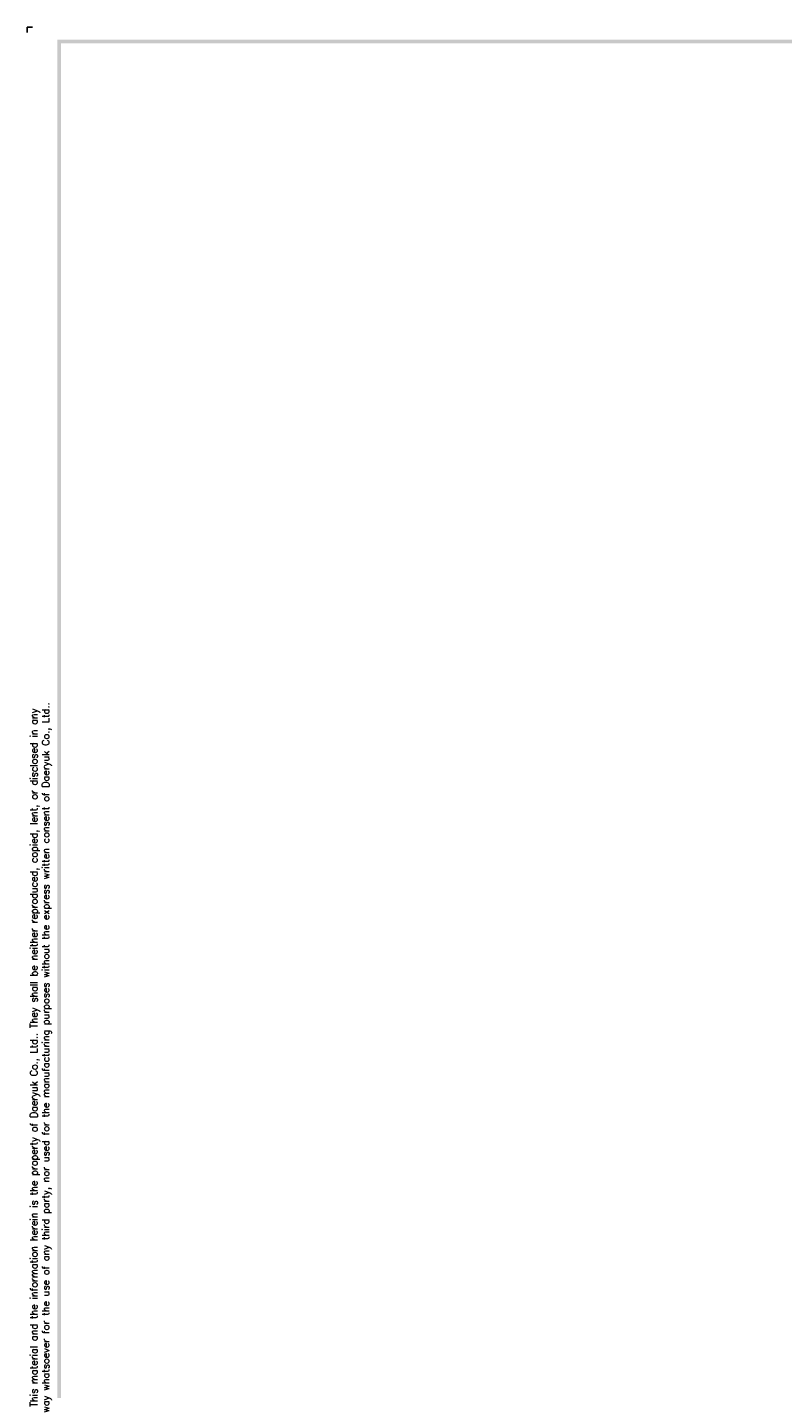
# Model space of a CAD drawing. Extents: x -194 to 758, y -1928 to 524.
# Tile 2 of 5: x 63 to 242, y 202 to 524. Entities that reach past the tile are written whole.
import ezdxf

# ---------------------------------------------------------------- set-up
doc = ezdxf.new("R2010")
doc.units = 0
doc.header["$MEASUREMENT"] = 0
doc.layers.add('di', color=3, linetype='CONTINUOUS')
doc.layers.add('dwg', color=7, linetype='CONTINUOUS')
doc.styles.get("Standard").update_dxf_attribs({"font": 'romans.shx', "height": 2, "bigfont": 'hgs.shx'})

msp = doc.modelspace()

# ---------------------------------------------------------------- linework, layer by layer
at = {"layer": 'di'}
for p in [(63.936, 524.401), (62.676, 523.141)]:
    msp.add_line(p, (62.676, 524.401), dxfattribs=at)
at = {"layer": 'dwg'}
for points in [[(69.816, 521.461), (70.656, 520.621), (755.256, 521.461), (754.416, 520.621)], [(69.816, 39.301), (70.656, 39.721), (69.816, 521.461), (70.656, 520.621)]]:
    msp.add_trace(points, dxfattribs=at)

# ---------------------------------------------------------------- texts
at = {"layer": 'di', "insert": (65.924, 279.398), "char_height": 1.68, "width": 183.76343, "attachment_point": 5, "rotation": 90}
msp.add_mtext('\\A1;This material and the information herein is the property of Daeryuk Co., Ltd.. They shall be neither reproduced, copied, lent, or disclosed in any\\Pway whatsoever for the use of any third party, nor used for the manufacturing purposes without the express written consent of Daeryuk Co., Ltd..', dxfattribs=at)

doc.saveas('drawing.dxf')
